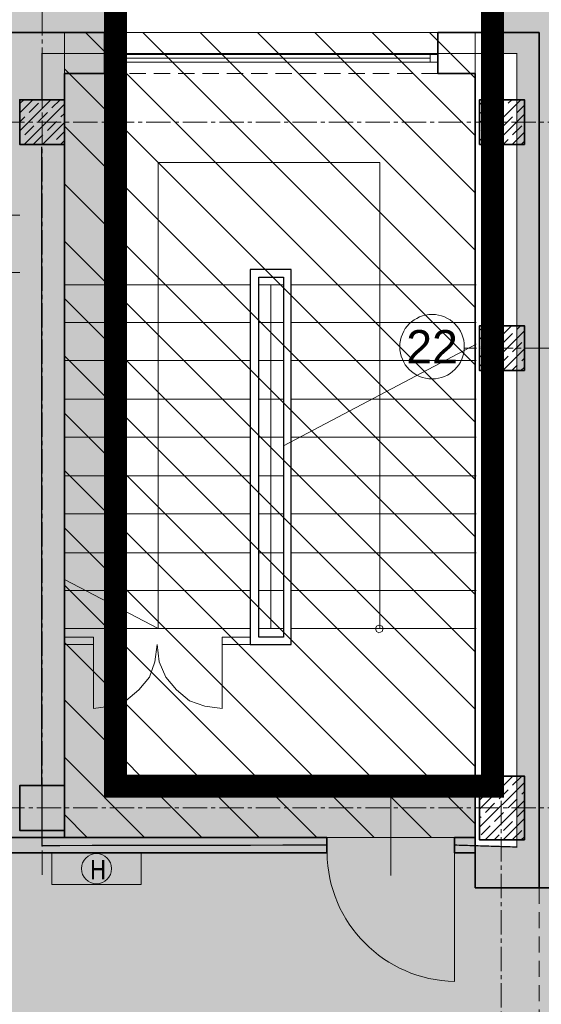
# Model space of a CAD drawing. Header units: millimetres. Extents: x -9409 to 0, y -5353 to 3057.
# Tile 124 of 256: x -6610 to -6201, y -2647 to -1876. Entities that reach past the tile are written whole.
import ezdxf
from ezdxf.enums import TextEntityAlignment as Align

# ---------------------------------------------------------------- set-up
doc = ezdxf.new("R2010")
doc.units = ezdxf.units.MM
for name, pattern in [('ACAD_ISO02W100', [15, 12, -3]), ('CACHE2', [4.7625, 3.175, -1.5875]), ('CENTER2', [28.575, 19.05, -3.175, 3.175, -3.175]), ('CONTINU', [0]), ('DASHED', [19.05, 12.7, -6.35]), ('DASHED2', [0.375, 0.25, -0.125])]:
    doc.linetypes.add(name, pattern=pattern)
doc.layers.add('PDF _Geometria', color=7, linetype='Continuous')
for name, color, linetype, lineweight in [('SQ EI', 1, 'ZYGZAK', 9), ('sq_bud istn', 253, 'Continuous', 15), ('SQ_HATCH', 140, 'Continuous', 13), ('SQ_ISTN.Ściany', 140, 'Continuous', 35), ('SQ_Nadproża', 112, 'DASHED', 13), ('Sq_Okna', 170, 'Continuous', 9), ('SQ_Osie', 220, 'CENTER2', 9), ('SQ_TECHNOLOGIA', 251, 'Continuous', 9), ('SQ_ZAKRES_OPRACOWANIA', 7, 'ACAD_ISO02W100', 20)]:
    doc.layers.add(name, color=color, linetype=linetype, lineweight=lineweight)
doc.layers.add('SQ_P.POŻ', color=7, linetype='CONTINU', lineweight=13, true_color=0xc70000)
doc.layers.add('SQ_Widok', color=7, linetype='DASHED', lineweight=15, true_color=0x474747)
doc.styles.add('Arial Narrow_2', font='ARIALN.TTF', dxfattribs={"height": 20})
doc.styles.get("Standard").update_dxf_attribs({"font": 'arial.ttf'})
doc.linetypes.add('ZYGZAK', pattern='A,0.00254,-5.08,[131,ltypeshp.shx,S=5.08,R=0,X=-5.08,Y=0],-10.16,[131,ltypeshp.shx,S=5.08,R=180,X=5.08,Y=0],-5.08', length=20.32254)

# ---------------------------------------------------------------- blocks, each defined once
blk = doc.blocks.new('osie bud A')
at = {"layer": 'SQ_ISTN.Ściany', "lineweight": 5}
h = blk.add_hatch(dxfattribs=at)
h.set_pattern_fill('JIS_STN_1E', color=256, scale=10)
h.set_pattern_definition([(45, (46210.293, 23121.439), (-7.071068, 7.071068), []), (45, (46217.343, 23121.439), (-7.071068, 7.071068), [10, -5])])
h.paths.add_polyline_path([(25436.8, 18313.95), (25471.8, 18313.95), (25471.8, 18278.95), (25436.8, 18278.95)])
h.paths.add_polyline_path([(25436.8, 18613.95), (25471.8, 18613.95), (25471.8, 18578.95), (25436.8, 18578.95)])
h.paths.add_polyline_path([(25436.8, 19153.95), (25471.8, 19153.95), (25471.8, 19118.95), (25436.8, 19118.95)])
h.paths.add_polyline_path([(24776.8, 19153.95), (24811.8, 19153.95), (24811.8, 19118.95), (24776.8, 19118.95)])
h.paths.add_polyline_path([(24116.8, 19153.95), (24151.8, 19153.95), (24151.8, 19118.95), (24116.8, 19118.95)])
h.paths.add_polyline_path([(23456.8, 19153.95), (23491.8, 19153.95), (23491.8, 19118.95), (23456.8, 19118.95)])
h.paths.add_polyline_path([(23456.8, 18613.95), (23491.8, 18613.95), (23491.8, 18578.95), (23456.8, 18578.95)])
h.paths.add_polyline_path([(23456.8, 18313.95), (23491.8, 18313.95), (23491.8, 18278.95), (23456.8, 18278.95)])
h.paths.add_polyline_path([(23456.8, 17776.95), (23491.8, 17776.95), (23491.8, 17741.95), (23456.8, 17741.95)])
h.paths.add_polyline_path([(24116.8, 17776.95), (24151.8, 17776.95), (24151.8, 17741.95), (24116.8, 17741.95)])
h.paths.add_polyline_path([(24776.8, 17776.95), (24811.8, 17776.95), (24811.8, 17741.95), (24776.8, 17741.95)])
h.paths.add_polyline_path([(25436.8, 17776.95), (25471.8, 17776.95), (25471.8, 17741.95), (25436.8, 17741.95)])
h.paths.add_polyline_path([(24776.8, 18313.95), (24811.8, 18313.95), (24811.8, 18278.95), (24776.8, 18278.95)])
h.paths.add_polyline_path([(24776.8, 18613.95), (24811.8, 18613.95), (24811.8, 18578.95), (24776.8, 18578.95)])
h.paths.add_polyline_path([(24116.8, 18613.95), (24151.8, 18613.95), (24151.8, 18578.95), (24116.8, 18578.95)])
h.paths.add_polyline_path([(23156.8, 18313.95), (23191.8, 18313.95), (23191.8, 18278.95), (23156.8, 18278.95)])
h.paths.add_polyline_path([(24116.8, 18313.95), (24151.8, 18313.95), (24151.8, 18278.95), (24116.8, 18278.95)])
h = blk.add_hatch(dxfattribs=at)
h.set_pattern_fill('JIS_STN_1E', color=256, scale=10)
h.set_pattern_definition([(45, (41985.81, 20594.946), (-7.071068, 7.071068), []), (45, (41992.86, 20594.946), (-7.071068, 7.071068), [10, -5])])
h.paths.add_polyline_path([(22796.8, 18321.45), (22831.8, 18321.45), (22831.8, 18271.45), (22796.8, 18271.45)])
h.paths.add_polyline_path([(22796.8, 18621.45), (22831.8, 18621.45), (22831.8, 18571.45), (22796.8, 18571.45)])
h.paths.add_polyline_path([(22796.8, 17776.95), (22831.8, 17776.95), (22831.8, 17741.95), (22796.8, 17741.95)])
h.paths.add_polyline_path([(22796.8, 17953.95), (22831.8, 17953.95), (22831.8, 17918.95), (22796.8, 17918.95)])
h.paths.add_polyline_path([(23156.8, 17776.95), (23191.8, 17776.95), (23191.8, 17741.95), (23156.8, 17741.95)])
at = {"layer": 'SQ_ISTN.Ściany'}
for points in [[(22796.8, 18321.45), (22831.8, 18321.45), (22831.8, 18271.45), (22796.8, 18271.45)], [(23156.8, 18313.95), (23191.8, 18313.95), (23191.8, 18278.95), (23156.8, 18278.95)], [(22796.8, 17953.95), (22831.8, 17953.95), (22831.8, 17918.95), (22796.8, 17918.95)], [(22796.8, 17776.95), (22831.8, 17776.95), (22831.8, 17741.95), (22796.8, 17741.95)], [(23156.8, 17776.95), (23191.8, 17776.95), (23191.8, 17741.95), (23156.8, 17741.95)], [(23156.8, 17776.95), (23191.8, 17776.95), (23191.8, 17741.95), (23156.8, 17741.95)]]:
    blk.add_lwpolyline(points, close=True, dxfattribs=at)
at = {"layer": 'SQ_Osie'}
for p, q in [((22814.35, 19281.37), (22815.47, 17546.82)), ((23174.3, 18348.86), (23174.3, 17597.31)), ((22587.87, 18296.45), (25598.18, 18296.45)), ((22587.87, 17759.45), (25598.18, 17759.45))]:
    blk.add_line(p, q, dxfattribs=at)
blk = doc.blocks.new('hydrrant wewn.')
at = {"layer": 'SQ_P.POŻ', "color": 1, "lineweight": 13}
blk.add_lwpolyline([(-6514.59, 7028.3), (-6514.59, 7003.3), (-6584.59, 7003.3), (-6584.59, 7028.3)], close=True, dxfattribs=at)
blk.add_circle((-6549.59, 7015.8), 11.77, dxfattribs=at)
at = {"layer": 'SQ_P.POŻ', "insert": (-6554.57, 7022.57), "char_height": 15, "attachment_point": 1, "style": 'Arial Narrow_2'}
blk.add_mtext_dynamic_manual_height_columns('H', width=17.4136, gutter_width=100, heights=[0], dxfattribs=at)
blk = doc.blocks.new('stan projektowany')
at = {"layer": 'sq_bud istn'}
h = blk.add_hatch(dxfattribs=at)
h.set_pattern_fill('LINE', color=256, scale=10, angle=135)
h.set_pattern_definition([(135, (-10464.962, 0), (-22.45064, -22.45064), [])])
h.paths.add_polyline_path([(-17039.65, 7138.15), (-16718.15, 7138.15), (-16718.15, 7768.15), (-17039.65, 7768.15)])
at = {"layer": 'SQ_HATCH'}
h = blk.add_hatch(dxfattribs=at)
h.set_pattern_fill('ANGLE')
h.set_pattern_definition([(0, (-10464.962, 6233.929), (0, 6.985), [5.08, -1.905]), (90, (-10464.962, 6233.929), (-6.985, 4e-16), [5.08, -1.905])])
h.paths.add_polyline_path([(-15233.14, 8198.65), (-15198.14, 8198.65), (-15176.65, 8198.65), (-15176.65, 8216.15), (-15144.65, 8216.15), (-15144.65, 8147.15), (-15144.65, 7886.15), (-15144.65, 7837.15), (-15144.65, 7734.77), (-15104.65, 7734.77), (-15104.65, 10535.59), (-15737.65, 10535.59), (-15737.65, 10615.59), (-15789.65, 10615.59), (-16075.65, 10615.59), (-16075.65, 9587.27), (-16120.11, 9587.27), (-16120.11, 9436.61), (-16071.65, 9436.61), (-16071.65, 9307.59), (-16259.65, 9307.59), (-16259.65, 8898.65), (-16704.65, 8898.65), (-16704.65, 7768.15), (-16704.65, 7751.82), (-16685.57, 7751.82), (-16685.57, 7130.61), (-16718.15, 7131.63), (-16718.15, 7178.15), (-16999.65, 7178.15), (-16999.65, 7808.15), (-19394.65, 7808.15), (-19394.65, 6211.23), (-19462.48, 6211.23), (-19462.48, 5925.46), (-18509.26, 5925.46), (-18509.26, 6211.23), (-17103.03, 6223.02), (-17103.03, 5881.49), (-15104.65, 5873.27), (-15104.65, 7734.77), (-15144.65, 7734.77), (-15144.65, 7707.15), (-15176.65, 7707.15), (-15176.65, 7706.65), (-15176.65, 7706.65), (-15259.89, 7706.65), (-15259.87, 7706.75), (-15259.87, 7707.15), (-15292.71, 7707.15), (-15292.71, 7696.65), (-15292.7, 7696.65), (-15292.71, 7706.65), (-15297.71, 7706.65), (-15297.7, 7699.45, 0.414214), (-15297.4, 7699.15), (-15296.5, 7699.15, -0.414214), (-15296.2, 7698.85), (-15296.2, 7696.95, 0.527766), (-15295.86, 7696.59, -0.450501), (-15295.27, 7696.07, -0.414104), (-15295.79, 7695.54), (-15295.07, 7695.5), (-15295.79, 7695.54, -0.414323), (-15296.32, 7696.07, -0.409171), (-15295.87, 7696.65, -0.450389), (-15296.2, 7696.95), (-15296.2, 7698.85, 0.414214), (-15296.5, 7699.15), (-15297.4, 7699.15, -0.414214), (-15297.7, 7699.45), (-15297.71, 7706.65), (-15292.71, 7706.65), (-15292.71, 7707.15), (-15259.87, 7707.15), (-15259.87, 7734.77), (-15473.3, 7734.77), (-15473.3, 7771.14, -0.414214), (-15477.3, 7775.14, -1), (-15469.3, 7775.14, -0.414214), (-15473.3, 7771.14), (-15473.3, 7749.3), (-15457.7, 7749.3), (-15457.7, 7760.15), (-15457.96, 7760.19), (-15457.96, 7773.87), (-15457.96, 7787.54), (-15457.7, 7799.3), (-15457.7, 7787.58), (-15431.62, 7791.36, -0.038172), (-15427.99, 7791.64, -0.032853), (-15424.84, 7791.44, -0.057631), (-15419.72, 7790.17, -0.057695), (-15415.53, 7788.02, -0.068919), (-15411.87, 7784.77, -0.070278), (-15409.44, 7780.92, -0.066142), (-15408.18, 7776.69, -0.045653), (-15407.94, 7773.2, -0.032968), (-15408.15, 7770.68, -0.068737), (-15409.44, 7766.28, -0.070278), (-15411.87, 7762.43, -0.068919), (-15415.53, 7759.18, -0.057695), (-15419.72, 7757.03, -0.057631), (-15424.84, 7755.76, -0.032853), (-15427.99, 7755.56, -0.033182), (-15431.15, 7755.77), (-15457.7, 7760.15), (-15457.7, 7749.3), (-15473.3, 7749.3), (-15473.3, 7734.77), (-15259.87, 7734.77), (-15259.87, 7837.15), (-15259.9, 7837.15), (-15259.87, 7837.13), (-15176.65, 7837.15), (-15176.65, 7734.77), (-15144.65, 7734.77), (-15144.65, 7837.15), (-15144.65, 7886.15), (-15176.65, 7886.15), (-15176.65, 8147.15), (-15176.65, 8163.65), (-15198.14, 8163.65), (-15233.14, 8163.65)])
at = {"layer": 'PDF _Geometria', "color": 251, "lineweight": 13, "true_color": 0x636466}
for points in [[(-16792.76, 7301.77), (-16792.76, 7666.45), (-16966.22, 7666.45), (-16966.22, 7301.77), (-17038.98, 7339.84)], [(-16894.29, 7570.84), (-17038.98, 7570.84)], [(-16868.06, 7570.84), (-16887.53, 7570.84)], [(-16878.21, 7301.77), (-16878.21, 7570.84)], [(-16717.45, 7570.84), (-16862.14, 7570.84)], [(-16894.29, 7541.22), (-17038.98, 7541.22)], [(-16868.06, 7541.22), (-16887.53, 7541.22)], [(-16717.45, 7541.22), (-16862.14, 7541.22)], [(-16717.45, 7524.3), (-16868.06, 7444.76)], [(-16894.29, 7511.61), (-17038.98, 7511.61)], [(-16868.06, 7511.61), (-16887.53, 7511.61)], [(-16717.45, 7511.61), (-16862.14, 7511.61)], [(-16894.29, 7481.15), (-17038.98, 7481.15)], [(-16868.06, 7481.15), (-16887.53, 7481.15)], [(-16717.45, 7481.15), (-16862.14, 7481.15)], [(-16894.29, 7451.54), (-17038.98, 7451.54)], [(-16868.06, 7451.54), (-16887.53, 7451.54)], [(-16717.45, 7451.54), (-16862.14, 7451.54)], [(-16894.29, 7421.07), (-17038.98, 7421.07)], [(-16868.06, 7421.07), (-16887.53, 7421.07)], [(-16717.45, 7421.07), (-16862.14, 7421.07)], [(-16894.29, 7391.45), (-17038.98, 7391.45)], [(-16868.06, 7391.45), (-16887.53, 7391.45)], [(-16717.45, 7391.45), (-16862.14, 7391.45)], [(-16894.29, 7361), (-17038.98, 7361)], [(-16868.06, 7361), (-16887.53, 7361)], [(-16717.45, 7361), (-16862.14, 7361)], [(-16894.29, 7331.39), (-17038.98, 7331.39)], [(-16868.06, 7331.39), (-16887.53, 7331.39)], [(-16717.45, 7331.39), (-16862.14, 7331.39)], [(-16894.29, 7301.77), (-17038.98, 7301.77)], [(-16868.06, 7301.77), (-16887.53, 7301.77)], [(-16717.45, 7301.77), (-16862.14, 7301.77)], [(-17038.98, 7295), (-17016.98, 7295), (-17016.98, 7289.07), (-17038.98, 7289.07)], [(-16894.29, 7289.07), (-16916.29, 7289.07), (-16916.29, 7295), (-16894.29, 7295)]]:
    blk.add_lwpolyline(points, dxfattribs=at)
at = {"layer": 'PDF _Geometria', "color": 251, "lineweight": 30, "true_color": 0x636466}
for points in [[(-16862.14, 7289.07), (-16862.14, 7582.69), (-16894.29, 7582.69), (-16894.29, 7289.07)], [(-16887.53, 7295), (-16887.53, 7576.76), (-16868.06, 7576.76), (-16868.06, 7295)]]:
    blk.add_lwpolyline(points, close=True, dxfattribs=at)
at = {"layer": 'PDF _Geometria', "color": 251, "lineweight": 13, "true_color": 0x636466}
blk.add_lwpolyline([(-16796.14, 7301.77), (-16795.29, 7299.23), (-16793.6, 7298.38), (-16791.06, 7299.23), (-16790.22, 7301.77), (-16791.06, 7303.46), (-16793.6, 7304.3), (-16795.29, 7303.46)], close=True, dxfattribs=at)
at = {"layer": 'PDF _Geometria', "color": 251, "lineweight": 9, "true_color": 0x636466}
blk.add_lwpolyline([(-16916.29, 7289.07), (-16916.29, 7239.15), (-16929.83, 7240.84), (-16941.68, 7245.07), (-16951.83, 7253.53), (-16960.29, 7263.69), (-16965.37, 7275.53), (-16967.06, 7289.07), (-16968.76, 7275.53), (-16972.98, 7263.69), (-16981.45, 7253.53), (-16991.6, 7245.07), (-17003.45, 7240.84), (-17016.98, 7239.15), (-17016.98, 7289.07)], dxfattribs=at)
at = {"layer": 'SQ EI', "lineweight": 25, "const_width": 1}
for points in [[(-17057.15, 7715.65), (-17057.15, 7751.82), (-16685.57, 7751.82), (-16685.57, 7130.61), (-16734.22, 7132.13)], [(-17057.5, 7679), (-17057.5, 7179.31)], [(-16834.22, 7132.13), (-17057.15, 7131.74), (-17057.15, 7178.65)]]:
    blk.add_lwpolyline(points, dxfattribs=at)
at = {"layer": 'sq_bud istn'}
blk.add_lwpolyline([(-17039.65, 7138.15), (-16718.15, 7138.15), (-16718.15, 7768.15), (-17039.65, 7768.15)], close=True, dxfattribs=at)
at = {"layer": 'sq_bud istn', "color": 18, "true_color": 0x000000}
blk.add_lwpolyline([(-16784.14, 7108.33), (-16784.14, 7176.87)], dxfattribs=at)
blk.add_lwpolyline([(-16734.22, 7025.41), (-16734.22, 7126.1)], close=True, dxfattribs=at)
blk.add_arc((-16732.44, 7127.02), 101.63, 180.52032, 268.9964, dxfattribs=at)
at = {"layer": 'SQ_ISTN.Ściany'}
for p, q in [((-17008.35, 7768.15), (-17143.11, 7768.15)), ((-17008.35, 7736.15), (-17008.35, 7768.15)), ((-16668.15, 7768.15), (-16747.35, 7768.15)), ((-16747.35, 7736.15), (-16747.35, 7768.15)), ((-16668.15, 7768.15), (-16668.15, 7098.69)), ((-17008.35, 7736.15), (-17039.65, 7736.15)), ((-17039.65, 7138.15), (-17039.65, 7736.15)), ((-16718.15, 7736.15), (-16747.35, 7736.15)), ((-16718.15, 7736.15), (-16718.15, 7098.69)), ((-16834.22, 7138.15), (-17083.68, 7138.15)), ((-16834.22, 7126.1), (-16834.22, 7138.15)), ((-16718.15, 7138.15), (-16734.22, 7138.15)), ((-16734.22, 7126.1), (-16734.22, 7138.15)), ((-16834.22, 7126.15), (-17083.68, 7126.15)), ((-16718.15, 7126.15), (-16734.22, 7126.15)), ((-16718.15, 7098.68), (-16632.65, 7098.69))]:
    blk.add_line(p, q, dxfattribs=at)
at = {"layer": 'SQ_Nadproża'}
blk.add_lwpolyline([(-16668.15, 7098.69), (-16668.15, 6923.69)], dxfattribs=at)
at = {"layer": 'Sq_Okna'}
for p, q in [((-17002.35, 7751.15), (-16753.35, 7751.15)), ((-17002.35, 7748.15), (-16753.35, 7748.15)), ((-17002.35, 7745.15), (-16753.35, 7745.15))]:
    blk.add_line(p, q, dxfattribs=at)
for points in [[(-17002.35, 7751.15), (-17002.35, 7745.15), (-17008.35, 7745.15), (-17008.35, 7751.15)], [(-16747.35, 7751.15), (-16747.35, 7745.15), (-16753.35, 7745.15), (-16753.35, 7751.15)]]:
    blk.add_lwpolyline(points, close=True, dxfattribs=at)
at = {"layer": 'SQ_Osie'}
blk.add_lwpolyline([(-15059.67, 7521.15), (-16726.65, 7521.15)], dxfattribs=at)
at = {"layer": 'SQ_Osie', "linetype": 'ByBlock'}
blk.add_circle((-16751.89, 7522.29), 25.25, dxfattribs=at)
at = {"layer": 'SQ_Widok'}
for points in [[(-16747.35, 7768.15), (-17008.35, 7768.15)], [(-16747.35, 7736.15), (-17008.35, 7736.15)]]:
    blk.add_lwpolyline(points, dxfattribs=at)
at = {"layer": 'SQ_ZAKRES_OPRACOWANIA', "color": 251, "linetype": 'DASHED2', "ltscale": 100, "true_color": 0x636466, "const_width": 18}
blk.add_lwpolyline([(-15104.65, 10541.71), (-15104.65, 7946.16), (-14458.39, 7942.46), (-14458.39, 5881.49), (-17103.03, 5881.49), (-17103.03, 6223.02), (-18509.26, 6211.23), (-18509.26, 5925.46), (-19462.48, 5925.46), (-19462.48, 6211.23), (-19394.65, 6211.23), (-19394.65, 7808.15), (-16999.65, 7808.15), (-16999.65, 7178.15), (-16704.65, 7178.15), (-16704.65, 7768.15), (-16704.65, 8898.65), (-16259.65, 8898.65), (-16259.65, 9307.59), (-16071.65, 9307.59), (-16071.65, 9436.61)], dxfattribs=at)
at = {"layer": 'SQ EI', "lineweight": 30}
blk.add_blockref('hydrrant wewn.', (-10464.96, 97.85), dxfattribs=at)
at = {"layer": 'SQ_Osie', "linetype": 'CACHE2', "ltscale": 5, "rotation": 180}
blk.add_blockref('osie bud A', (6117.15, 25457.6), dxfattribs=at)
at = {"layer": 'SQ_Osie'}
blk.add_text('22', height=26, dxfattribs=at).set_placement((-16751.89, 7522.29), align=Align.MIDDLE_CENTER)
blk = doc.blocks.new('WYPOSAŻENIE')
at = {"layer": 'SQ_TECHNOLOGIA'}
for p, q in [((6556.35, -2028.96), (6542.5, -2028.96)), ((6556.35, -2073.94), (6542.5, -2073.94))]:
    blk.add_line(p, q, dxfattribs=at)

msp = doc.modelspace()

# ---------------------------------------------------------------- hatches: boundary and pattern name
at = {"layer": 'SQ_HATCH'}
h = msp.add_hatch(dxfattribs=at)
h.set_pattern_fill('ANGLE')
h.set_pattern_definition([(0, (0, -3420.361), (0, 6.985), [5.08, -1.905]), (90, (0, -3420.361), (-6.985, 4e-16), [5.08, -1.905])])
h.paths.add_polyline_path([(-4768.17, -1455.64), (-4733.17, -1455.64), (-4711.69, -1455.64), (-4711.69, -1438.14), (-4679.69, -1438.14), (-4679.69, -1507.14), (-4679.69, -1768.14), (-4679.69, -1817.14), (-4679.69, -1919.52), (-4639.69, -1919.52), (-4639.69, 881.3), (-5272.69, 881.3), (-5272.69, 961.3), (-5324.69, 961.3), (-5610.69, 961.3), (-5610.69, -67.02), (-5655.15, -67.02), (-5655.15, -217.68), (-5606.69, -217.68), (-5606.69, -346.7), (-5794.69, -346.7), (-5794.69, -755.64), (-6239.69, -755.64), (-6239.69, -1886.14), (-6239.69, -1902.47), (-6220.6, -1902.47), (-6220.6, -2523.68), (-6253.19, -2522.66), (-6253.19, -2476.14), (-6534.69, -2476.14), (-6534.69, -1846.14), (-8929.69, -1846.14), (-8929.69, -3443.06), (-8997.52, -3443.06), (-8997.52, -3728.83), (-8044.3, -3728.83), (-8044.3, -3443.06), (-6638.07, -3431.27), (-6638.07, -3772.8), (-4639.69, -3781.02), (-4639.69, -1919.52), (-4679.69, -1919.52), (-4679.69, -1947.14), (-4711.69, -1947.14), (-4711.69, -1947.64), (-4711.69, -1947.64), (-4794.93, -1947.64), (-4794.91, -1947.54), (-4794.91, -1947.14), (-4827.74, -1947.14), (-4827.74, -1957.64), (-4827.74, -1957.64), (-4827.74, -1947.64), (-4832.74, -1947.64), (-4832.74, -1954.84, 0.414214), (-4832.44, -1955.14), (-4831.54, -1955.14, -0.414214), (-4831.24, -1955.44), (-4831.24, -1957.34, 0.527766), (-4830.9, -1957.7, -0.450501), (-4830.3, -1958.22, -0.414104), (-4830.83, -1958.75), (-4830.11, -1958.79), (-4830.83, -1958.75, -0.414323), (-4831.36, -1958.22, -0.409171), (-4830.9, -1957.64, -0.450389), (-4831.24, -1957.34), (-4831.24, -1955.44, 0.414214), (-4831.54, -1955.14), (-4832.44, -1955.14, -0.414214), (-4832.74, -1954.84), (-4832.74, -1947.64), (-4827.74, -1947.64), (-4827.74, -1947.14), (-4794.91, -1947.14), (-4794.91, -1919.52), (-5008.34, -1919.52), (-5008.34, -1883.15, -0.414214), (-5012.34, -1879.15, -1), (-5004.34, -1879.15, -0.414214), (-5008.34, -1883.15), (-5008.34, -1904.99), (-4992.74, -1904.99), (-4992.74, -1894.14), (-4992.99, -1894.1), (-4992.99, -1880.42), (-4992.99, -1866.75), (-4992.74, -1854.99), (-4992.74, -1866.71), (-4966.66, -1862.93, -0.038172), (-4963.03, -1862.65, -0.032853), (-4959.88, -1862.85, -0.057631), (-4954.76, -1864.12, -0.057695), (-4950.57, -1866.27, -0.068919), (-4946.91, -1869.52, -0.070278), (-4944.47, -1873.37, -0.066142), (-4943.21, -1877.6, -0.045653), (-4942.98, -1881.09, -0.032968), (-4943.19, -1883.61, -0.068737), (-4944.47, -1888.01, -0.070278), (-4946.91, -1891.86, -0.068919), (-4950.57, -1895.11, -0.057695), (-4954.76, -1897.26, -0.057631), (-4959.88, -1898.53, -0.032853), (-4963.03, -1898.73, -0.033182), (-4966.19, -1898.52), (-4992.74, -1894.14), (-4992.74, -1904.99), (-5008.34, -1904.99), (-5008.34, -1919.52), (-4794.91, -1919.52), (-4794.91, -1817.14), (-4794.93, -1817.14), (-4794.91, -1817.16), (-4711.69, -1817.14), (-4711.69, -1919.52), (-4679.69, -1919.52), (-4679.69, -1817.14), (-4679.69, -1768.14), (-4711.69, -1768.14), (-4711.69, -1507.14), (-4711.69, -1490.64), (-4733.17, -1490.64), (-4768.17, -1490.64)])

# ---------------------------------------------------------------- block references
at = {"layer": 'SQ_ISTN.Ściany'}
msp.add_blockref('stan projektowany', (10464.96, -9654.29), dxfattribs=at)
at = {"layer": 'SQ_TECHNOLOGIA'}
msp.add_blockref('WYPOSAŻENIE', (-13165.94, 0), dxfattribs=at)

doc.saveas('drawing.dxf')
